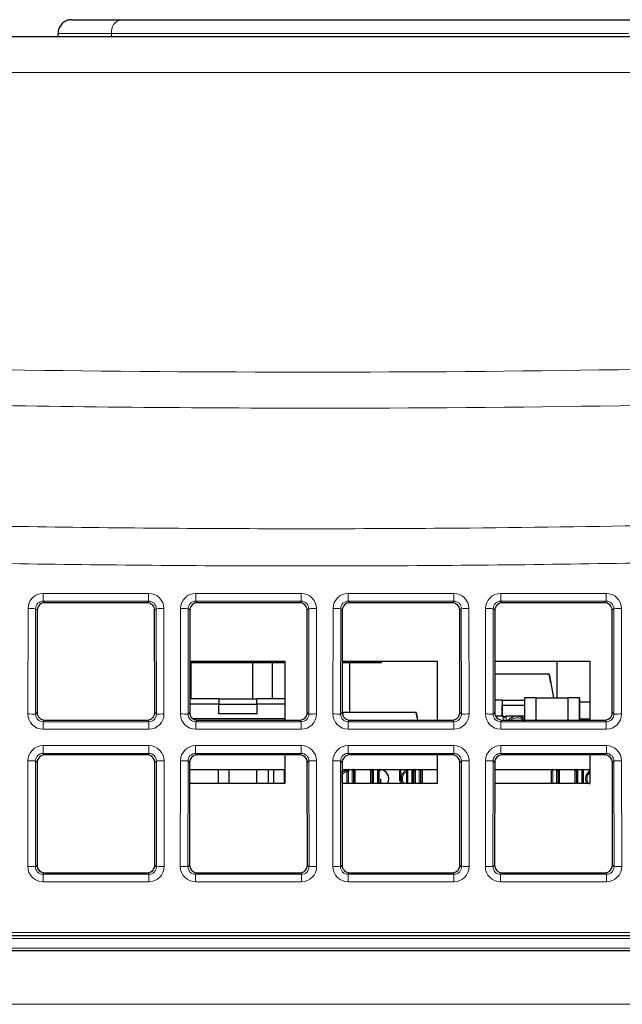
# Paper-space layout 'Blatt5' of a CAD drawing. Header units: millimetres. Extents: x 5 to 418, y 2 to 292.
# Tile 6 of 22: x 172 to 191, y 232 to 264. Entities that reach past the tile are written whole.
import ezdxf

# ---------------------------------------------------------------- set-up
doc = ezdxf.new("R2010")
doc.units = ezdxf.units.MM

psp = doc.layouts.new('Blatt5')

# ---------------------------------------------------------------- linework, layer by layer
at = {"color": 7, "linetype": 'Continuous', "lineweight": 25}
for p, q in [((173.273, 263.8423), (174.8916, 263.8423)), ((174.8916, 263.8423), (191.8475, 263.8423)), ((140.0745, 263.2923), (219.5576, 263.2923)), ((172.8225, 263.2923), (172.8225, 263.3923)), ((175.7404, 244.7163), (172.3917, 244.7163)), ((180.7404, 244.7163), (177.3917, 244.7163)), ((185.7404, 244.7163), (182.3917, 244.7163)), ((190.7404, 244.7163), (187.3917, 244.7163)), ((172.1418, 244.4669), (172.1387, 241.1146)), ((175.9934, 241.1146), (175.9903, 244.4669)), ((177.1418, 244.4669), (177.1387, 241.1146)), ((180.9934, 241.1146), (180.9903, 244.4669)), ((182.1418, 244.4669), (182.1387, 241.1146)), ((185.9934, 241.1146), (185.9903, 244.4669)), ((187.1418, 244.4669), (187.1387, 241.1146)), ((190.9934, 241.1146), (190.9903, 244.4669)), ((178.2199, 242.7423), (177.1402, 242.7423)), ((180.2661, 242.7923), (177.1403, 242.7923)), ((177.1899, 241.5673), (177.1899, 242.7423)), ((178.1699, 242.7423), (178.1699, 242.7923)), ((180.2661, 242.7423), (178.1699, 242.7423)), ((178.2199, 242.7923), (178.2199, 242.7423)), ((179.1999, 242.7423), (179.1999, 241.5673)), ((179.8499, 241.5673), (179.8499, 242.7423)), ((180.2661, 240.8647), (180.2661, 242.7923)), ((183.4199, 242.7423), (182.1402, 242.7423)), ((185.2661, 242.7923), (182.1403, 242.7923)), ((182.3899, 241.1173), (182.3899, 242.7423)), ((183.4199, 242.7923), (183.4199, 242.7423)), ((183.4199, 242.7923), (183.4199, 242.7423)), ((183.4199, 242.7423), (183.4199, 242.7423)), ((185.2661, 240.8647), (185.2661, 242.7923)), ((190.2661, 242.7923), (187.1403, 242.7923)), ((189.1911, 241.5923), (189.1911, 242.7923)), ((190.2661, 240.8647), (190.2661, 242.7923)), ((188.9291, 242.3673), (187.1399, 242.3673)), ((188.9291, 242.3673), (189.0658, 241.5923)), ((188.9291, 242.3673), (189.0658, 241.5923)), ((188.9291, 242.3673), (188.9291, 242.3673)), ((188.9782, 242.0889), (188.9291, 242.3673)), ((188.9291, 242.3673), (188.9782, 242.0889)), ((188.9782, 242.0889), (188.9782, 242.0889)), ((178.0808, 241.3923), (177.139, 241.3923)), ((178.0891, 241.5673), (177.1391, 241.5673)), ((178.0808, 241.3923), (179.3513, 241.3923)), ((178.0891, 241.5673), (179.3431, 241.5673)), ((180.2661, 241.5673), (179.3431, 241.5673)), ((180.2661, 241.3923), (179.3513, 241.3923)), ((187.3811, 241.5198), (187.1391, 241.5198)), ((187.3811, 241.5198), (188.1161, 241.5198)), ((187.3811, 241.5198), (187.3811, 240.9923)), ((187.3811, 241.5198), (187.3811, 241.5198)), ((188.1161, 241.3398), (187.3811, 241.3398)), ((187.3811, 240.9923), (187.3811, 241.3398)), ((187.3811, 241.3398), (187.3811, 241.3398)), ((188.1161, 241.5923), (188.1161, 240.8647)), ((188.4911, 241.5923), (188.1161, 241.5923)), ((188.4911, 241.5923), (188.4911, 240.8647)), ((188.4911, 241.5923), (189.5411, 241.5923)), ((189.5411, 240.8647), (189.5411, 241.5923)), ((189.9161, 241.5923), (189.5411, 241.5923)), ((189.9161, 240.8647), (189.9161, 241.5923)), ((189.9161, 241.5923), (189.9161, 240.8647)), ((189.9161, 241.5923), (189.9161, 241.5923)), ((189.9161, 241.4623), (190.2661, 241.4623)), ((179.3488, 241.0747), (178.0833, 241.0747)), ((182.169, 241.1173), (182.1535, 241.0296)), ((184.5632, 241.1173), (182.169, 241.1173)), ((184.5632, 241.1173), (184.6077, 240.8647)), ((184.5632, 241.1173), (184.6077, 240.8647)), ((184.5632, 241.1173), (184.5632, 241.1173)), ((184.5923, 240.9523), (184.5632, 241.1173)), ((184.5632, 241.1173), (184.5923, 240.9523)), ((187.4161, 240.9923), (187.1705, 240.9923)), ((188.1161, 240.9923), (187.5161, 240.9923)), ((187.8661, 240.9923), (187.8661, 240.9923)), ((172.3882, 240.8647), (175.744, 240.8647)), ((177.2349, 240.9173), (180.2661, 240.9173)), ((177.3882, 240.8647), (180.744, 240.8647)), ((182.3882, 240.8647), (185.744, 240.8647)), ((184.5923, 240.9523), (184.5923, 240.9523)), ((187.3882, 240.8647), (190.744, 240.8647)), ((189.9161, 240.9023), (190.2661, 240.9023)), ((175.745, 239.7209), (172.3871, 239.7209)), ((180.745, 239.7209), (177.3871, 239.7209)), ((180.2661, 238.7923), (180.2661, 239.7209)), ((185.745, 239.7209), (182.3871, 239.7209)), ((185.2661, 238.7923), (185.2661, 239.7209)), ((190.745, 239.7209), (187.3871, 239.7209)), ((190.2661, 238.7923), (190.2661, 239.7209)), ((172.1372, 239.4715), (172.1341, 236.1101)), ((175.998, 236.1101), (175.9949, 239.4715)), ((177.1372, 239.4715), (177.1341, 236.1101)), ((180.998, 236.1101), (180.9949, 239.4715)), ((182.1372, 239.4715), (182.1341, 236.1101)), ((185.998, 236.1101), (185.9949, 239.4715)), ((187.1372, 239.4715), (187.1341, 236.1101)), ((190.998, 236.1101), (190.9949, 239.4715)), ((177.137, 239.2423), (180.2661, 239.2423)), ((178.0848, 238.7923), (178.0848, 239.2423)), ((178.4383, 238.7923), (178.4383, 239.2423)), ((179.3249, 239.2423), (179.3249, 238.7923)), ((179.7249, 238.7923), (179.7249, 239.2423)), ((179.8879, 239.2423), (179.8879, 238.7923)), ((180.2414, 239.2423), (180.2414, 238.7923)), ((182.137, 239.2423), (185.2661, 239.2423)), ((182.2649, 239.2247), (182.2649, 239.2423)), ((184.4755, 239.2216), (184.4478, 239.231)), ((184.4755, 239.2216), (184.4478, 239.231)), ((184.4661, 239.2423), (184.5017, 239.2402)), ((187.137, 239.2423), (190.2661, 239.2423)), ((177.1366, 238.7923), (180.2661, 238.7923)), ((182.1366, 238.7923), (185.2661, 238.7923)), ((187.1366, 238.7923), (190.2661, 238.7923)), ((172.3836, 235.8602), (175.7485, 235.8602)), ((177.3836, 235.8602), (180.7485, 235.8602)), ((182.3836, 235.8602), (185.7485, 235.8602)), ((187.3836, 235.8602), (190.7485, 235.8602)), ((217.5703, 233.7923), (138.5982, 233.7923)), ((299.3161, 233.2923), (137.8161, 233.2923))]:
    psp.add_line(p, q, dxfattribs=at)
at = {"color": 7, "linetype": 'Continuous', "lineweight": 18}
for p, q in [((174.5734, 263.3923), (172.8225, 263.3923)), ((174.5734, 263.2923), (174.5734, 263.3923)), ((191.5293, 263.3923), (174.5734, 263.3923)), ((219.5576, 262.1077), (140.0745, 262.1077)), ((172.3389, 245.0232), (175.7933, 245.0232)), ((172.3389, 244.7692), (172.3389, 245.0232)), ((175.7933, 244.7692), (175.7933, 245.0232)), ((177.3389, 245.0232), (180.7933, 245.0232)), ((177.3389, 244.7692), (177.3389, 245.0232)), ((180.7933, 244.7692), (180.7933, 245.0232)), ((182.3389, 245.0232), (185.7933, 245.0232)), ((182.3389, 244.7692), (182.3389, 245.0232)), ((185.7933, 244.7692), (185.7933, 245.0232)), ((187.3389, 245.0232), (190.7933, 245.0232)), ((187.3389, 244.7692), (187.3389, 245.0232)), ((190.7933, 244.7692), (190.7933, 245.0232)), ((171.8359, 241.0659), (171.8391, 244.5243)), ((172.0887, 244.52), (172.0856, 241.0615)), ((172.1418, 244.4669), (172.0887, 244.52)), ((175.7933, 244.7692), (172.3389, 244.7692)), ((172.3389, 244.7692), (172.3917, 244.7163)), ((175.7404, 244.7163), (175.7933, 244.7692)), ((176.0434, 244.52), (175.9903, 244.4669)), ((176.0465, 241.0615), (176.0434, 244.52)), ((176.293, 244.5243), (176.2962, 241.0659)), ((176.8359, 241.0659), (176.8391, 244.5243)), ((177.0887, 244.52), (177.0856, 241.0615)), ((177.1418, 244.4669), (177.0887, 244.52)), ((180.7933, 244.7692), (177.3389, 244.7692)), ((177.3389, 244.7692), (177.3917, 244.7163)), ((180.7404, 244.7163), (180.7933, 244.7692)), ((181.0434, 244.52), (180.9903, 244.4669)), ((181.0465, 241.0615), (181.0434, 244.52)), ((181.293, 244.5243), (181.2962, 241.0659)), ((181.8359, 241.0659), (181.8391, 244.5243)), ((182.0887, 244.52), (182.0856, 241.0615)), ((182.1418, 244.4669), (182.0887, 244.52)), ((185.7933, 244.7692), (182.3389, 244.7692)), ((182.3389, 244.7692), (182.3917, 244.7163)), ((185.7404, 244.7163), (185.7933, 244.7692)), ((186.0434, 244.52), (185.9903, 244.4669)), ((186.0465, 241.0615), (186.0434, 244.52)), ((186.293, 244.5243), (186.2962, 241.0659)), ((186.8359, 241.0659), (186.8391, 244.5243)), ((187.0887, 244.52), (187.0856, 241.0615)), ((187.1418, 244.4669), (187.0887, 244.52)), ((190.7933, 244.7692), (187.3389, 244.7692)), ((187.3389, 244.7692), (187.3917, 244.7163)), ((190.7404, 244.7163), (190.7933, 244.7692)), ((191.0434, 244.52), (190.9903, 244.4669)), ((191.0465, 241.0615), (191.0434, 244.52)), ((191.293, 244.5243), (191.2962, 241.0659)), ((172.0856, 241.0615), (172.1387, 241.1146)), ((175.9934, 241.1146), (176.0465, 241.0615)), ((177.0856, 241.0615), (177.1387, 241.1146)), ((180.9934, 241.1146), (181.0465, 241.0615)), ((182.0856, 241.0615), (182.1387, 241.1146)), ((185.9934, 241.1146), (186.0465, 241.0615)), ((187.0856, 241.0615), (187.1387, 241.1146)), ((187.4161, 240.8647), (187.4161, 240.9923)), ((187.5161, 240.9923), (187.5161, 240.8647)), ((190.9934, 241.1146), (191.0465, 241.0615)), ((172.3882, 240.8647), (172.3348, 240.8114)), ((172.3348, 240.5661), (172.3348, 240.8114)), ((172.3348, 240.8114), (175.7973, 240.8114)), ((175.7973, 240.8114), (175.744, 240.8647)), ((175.7973, 240.5661), (175.7973, 240.8114)), ((177.3882, 240.8647), (177.3348, 240.8114)), ((177.3348, 240.5661), (177.3348, 240.8114)), ((177.3348, 240.8114), (180.7973, 240.8114)), ((180.7973, 240.8114), (180.744, 240.8647)), ((180.7973, 240.5661), (180.7973, 240.8114)), ((182.3882, 240.8647), (182.3348, 240.8114)), ((182.3348, 240.5661), (182.3348, 240.8114)), ((182.3348, 240.8114), (185.7973, 240.8114)), ((185.7973, 240.8114), (185.744, 240.8647)), ((185.7973, 240.5661), (185.7973, 240.8114)), ((187.3882, 240.8647), (187.3348, 240.8114)), ((187.3348, 240.5661), (187.3348, 240.8114)), ((187.3348, 240.8114), (190.7973, 240.8114)), ((190.7973, 240.8114), (190.744, 240.8647)), ((190.7973, 240.5661), (190.7973, 240.8114)), ((175.7973, 240.5661), (172.3348, 240.5661)), ((180.7973, 240.5661), (177.3348, 240.5661)), ((185.7973, 240.5661), (182.3348, 240.5661)), ((190.7973, 240.5661), (187.3348, 240.5661)), ((172.3343, 240.0278), (175.7978, 240.0278)), ((172.3343, 239.7737), (172.3343, 240.0278)), ((175.7978, 239.7737), (175.7978, 240.0278)), ((177.3343, 240.0278), (180.7978, 240.0278)), ((177.3343, 239.7737), (177.3343, 240.0278)), ((180.7978, 239.7737), (180.7978, 240.0278)), ((182.3343, 240.0278), (185.7978, 240.0278)), ((182.3343, 239.7737), (182.3343, 240.0278)), ((185.7978, 239.7737), (185.7978, 240.0278)), ((187.3343, 240.0278), (190.7978, 240.0278)), ((187.3343, 239.7737), (187.3343, 240.0278)), ((190.7978, 239.7737), (190.7978, 240.0278)), ((175.7978, 239.7737), (172.3343, 239.7737)), ((172.3343, 239.7737), (172.3871, 239.7209)), ((175.745, 239.7209), (175.7978, 239.7737)), ((180.7978, 239.7737), (177.3343, 239.7737)), ((177.3343, 239.7737), (177.3871, 239.7209)), ((180.745, 239.7209), (180.7978, 239.7737)), ((185.7978, 239.7737), (182.3343, 239.7737)), ((182.3343, 239.7737), (182.3871, 239.7209)), ((185.745, 239.7209), (185.7978, 239.7737)), ((190.7978, 239.7737), (187.3343, 239.7737)), ((187.3343, 239.7737), (187.3871, 239.7209)), ((190.745, 239.7209), (190.7978, 239.7737)), ((171.8313, 236.0613), (171.8345, 239.5289)), ((172.0842, 239.5245), (172.081, 236.0569)), ((172.1372, 239.4715), (172.0842, 239.5245)), ((176.0479, 239.5245), (175.9949, 239.4715)), ((176.0511, 236.0569), (176.0479, 239.5245)), ((176.2976, 239.5289), (176.3008, 236.0613)), ((176.8313, 236.0613), (176.8345, 239.5289)), ((177.0842, 239.5245), (177.081, 236.0569)), ((177.1372, 239.4715), (177.0842, 239.5245)), ((181.0479, 239.5245), (180.9949, 239.4715)), ((181.0511, 236.0569), (181.0479, 239.5245)), ((181.2976, 239.5289), (181.3008, 236.0613)), ((181.8313, 236.0613), (181.8345, 239.5289)), ((182.0842, 239.5245), (182.081, 236.0569)), ((182.1372, 239.4715), (182.0842, 239.5245)), ((186.0479, 239.5245), (185.9949, 239.4715)), ((186.0511, 236.0569), (186.0479, 239.5245)), ((186.2976, 239.5289), (186.3008, 236.0613)), ((186.8313, 236.0613), (186.8345, 239.5289)), ((187.0842, 239.5245), (187.081, 236.0569)), ((187.1372, 239.4715), (187.0842, 239.5245)), ((191.0479, 239.5245), (190.9949, 239.4715)), ((191.0511, 236.0569), (191.0479, 239.5245)), ((191.2976, 239.5289), (191.3008, 236.0613)), ((182.3411, 238.7923), (182.3411, 239.2423)), ((182.4661, 238.7923), (182.4661, 239.2423)), ((182.5161, 239.2423), (182.5161, 238.7923)), ((182.5661, 239.2423), (182.5661, 238.7923)), ((183.0661, 238.7923), (183.0661, 239.2423)), ((183.1161, 238.7923), (183.1161, 239.2423)), ((183.1661, 238.7923), (183.1661, 239.2423)), ((183.2911, 238.7923), (183.2911, 239.2423)), ((183.3411, 239.2423), (183.3411, 238.7923)), ((184.0661, 239.2423), (184.0661, 238.7923)), ((184.2911, 239.2423), (184.2911, 238.7923)), ((184.4161, 239.2423), (184.4161, 238.7923)), ((184.5411, 238.7923), (184.5411, 239.2423)), ((184.6661, 238.7923), (184.6661, 239.2423)), ((184.7661, 239.2423), (184.7661, 238.7923)), ((189.0411, 239.2423), (189.0411, 238.7923)), ((189.1661, 239.2423), (189.1661, 238.7923)), ((189.2661, 239.2423), (189.2661, 238.7923)), ((189.7661, 238.7923), (189.7661, 239.2423)), ((189.8661, 239.2423), (189.8661, 238.7923)), ((189.9911, 239.2423), (189.9911, 238.7923)), ((172.081, 236.0569), (172.1341, 236.1101)), ((172.3836, 235.8602), (172.3302, 235.8068)), ((172.3302, 235.5615), (172.3302, 235.8068)), ((172.3302, 235.8068), (175.8019, 235.8068)), ((175.8019, 235.8068), (175.7485, 235.8602)), ((175.8019, 235.5615), (175.8019, 235.8068)), ((175.998, 236.1101), (176.0511, 236.0569)), ((177.081, 236.0569), (177.1341, 236.1101)), ((177.3836, 235.8602), (177.3302, 235.8068)), ((177.3302, 235.5615), (177.3302, 235.8068)), ((177.3302, 235.8068), (180.8019, 235.8068)), ((180.8019, 235.8068), (180.7485, 235.8602)), ((180.8019, 235.5615), (180.8019, 235.8068)), ((180.998, 236.1101), (181.0511, 236.0569)), ((182.081, 236.0569), (182.1341, 236.1101)), ((182.3836, 235.8602), (182.3302, 235.8068)), ((182.3302, 235.5615), (182.3302, 235.8068)), ((182.3302, 235.8068), (185.8019, 235.8068)), ((185.8019, 235.8068), (185.7485, 235.8602)), ((185.8019, 235.5615), (185.8019, 235.8068)), ((185.998, 236.1101), (186.0511, 236.0569)), ((187.081, 236.0569), (187.1341, 236.1101)), ((187.3836, 235.8602), (187.3302, 235.8068)), ((187.3302, 235.5615), (187.3302, 235.8068)), ((187.3302, 235.8068), (190.8019, 235.8068)), ((190.8019, 235.8068), (190.7485, 235.8602)), ((190.8019, 235.5615), (190.8019, 235.8068)), ((190.998, 236.1101), (191.0511, 236.0569)), ((175.8019, 235.5615), (172.3302, 235.5615)), ((180.8019, 235.5615), (177.3302, 235.5615)), ((185.8019, 235.5615), (182.3302, 235.5615)), ((190.8019, 235.5615), (187.3302, 235.5615)), ((138.5982, 233.8941), (217.5703, 233.8941)), ((217.5369, 233.6975), (139.0431, 233.6975)), ((139.0594, 233.3871), (217.4821, 233.3871)), ((137.8161, 231.5423), (299.3161, 231.5423))]:
    psp.add_line(p, q, dxfattribs=at)
at = {"color": 7, "linetype": 'Continuous', "lineweight": 25, "flags": 128}
for points in [[(188.1161, 240.8968), (188.0096, 240.9638), (187.8661, 240.9923)], [(180.2414, 239.2207), (180.2596, 239.2138), (180.2661, 239.211)], [(180.2661, 239.211), (180.2596, 239.2138), (180.2414, 239.2207)], [(184.4305, 239.2402), (184.4661, 239.2423), (184.5017, 239.2402)]]:
    psp.add_lwpolyline(points, dxfattribs=at)
at = {"color": 7, "linetype": 'Continuous', "lineweight": 18}
for centre, radius, start, end in [((174.9712, 263.4486), 0.4017, 101.42175, 188.04947), ((171.8935, 240.4934), 4.0313, 87.22407, 90.77349), ((176.2386, 240.4934), 4.0313, 89.22651, 92.77593), ((176.8935, 240.4934), 4.0313, 87.22407, 90.77349), ((181.2386, 240.4934), 4.0313, 89.22651, 92.77593), ((181.8935, 240.4934), 4.0313, 87.22407, 90.77349), ((186.2386, 240.4934), 4.0313, 89.22651, 92.77593), ((186.8935, 240.4934), 4.0313, 87.22407, 90.77349), ((191.2386, 240.4934), 4.0313, 89.22651, 92.77593), ((171.8903, 237.0349), 4.0313, 87.22407, 90.77349), ((176.2418, 237.0349), 4.0313, 89.22651, 92.77593), ((176.8903, 237.0349), 4.0313, 87.22407, 90.77349), ((181.2418, 237.0349), 4.0313, 89.22651, 92.77593), ((181.8903, 237.0349), 4.0313, 87.22407, 90.77349), ((186.2418, 237.0349), 4.0313, 89.22651, 92.77593), ((186.8903, 237.0349), 4.0313, 87.22407, 90.77349), ((191.2418, 237.0349), 4.0313, 89.22651, 92.77593), ((171.8889, 235.498), 4.0313, 87.22407, 90.77349), ((176.2432, 235.498), 4.0313, 89.22651, 92.77593), ((176.8889, 235.498), 4.0313, 87.22407, 90.77349), ((181.2432, 235.498), 4.0313, 89.22651, 92.77593), ((181.8889, 235.498), 4.0313, 87.22407, 90.77349), ((186.2432, 235.498), 4.0313, 89.22651, 92.77593), ((186.8889, 235.498), 4.0313, 87.22407, 90.77349), ((191.2432, 235.498), 4.0313, 89.22651, 92.77593), ((171.8858, 232.0303), 4.0313, 87.22407, 90.77349), ((176.2463, 232.0303), 4.0313, 89.22651, 92.77593), ((176.8858, 232.0303), 4.0313, 87.22407, 90.77349), ((181.2463, 232.0303), 4.0313, 89.22651, 92.77593), ((181.8858, 232.0303), 4.0313, 87.22407, 90.77349), ((186.2463, 232.0303), 4.0313, 89.22651, 92.77593), ((186.8858, 232.0303), 4.0313, 87.22407, 90.77349), ((191.2463, 232.0303), 4.0313, 89.22651, 92.77593)]:
    psp.add_arc(centre, radius, start, end, dxfattribs=at)
at = {"color": 7, "linetype": 'Continuous', "lineweight": 25}
for centre, radius, start, end in [((187.4161, 240.9423), 0.05, 0, 90), ((187.5161, 240.9423), 0.05, 90, 180), ((187.8661, 240.6173), 0.375, 48.18939, 138.71297), ((182.0911, 239.1923), 0.05, 0, 23.29177), ((182.3661, 238.9423), 0.3, 98.02657, 139.30765), ((182.3411, 239.1923), 0.05, 90, 180), ((182.4661, 239.1923), 0.05, 0, 90), ((182.5661, 239.1923), 0.05, 90, 180), ((182.5161, 239.1923), 0.05, 59.99952, 90), ((183.0661, 239.1923), 0.05, 0, 90), ((183.1661, 239.1923), 0.05, 90, 180), ((183.1161, 239.1923), 0.05, 59.99952, 90), ((183.2911, 239.1923), 0.05, 0, 90), ((183.3411, 239.1923), 0.05, 0, 90), ((183.3661, 238.9423), 0.3, 330, 93.3947), ((183.3661, 238.9423), 0.3, 330, 90), ((184.0661, 239.1923), 0.05, 90, 180), ((184.3661, 238.9423), 0.3, 113.11071, 210), ((184.2911, 239.1923), 0.05, 90, 180), ((184.4161, 239.1923), 0.05, 0, 90), ((184.5161, 239.1923), 0.05, 90, 180), ((184.5411, 239.1923), 0.05, 90, 180), ((184.6661, 239.1923), 0.05, 0, 90), ((184.7661, 239.1923), 0.05, 90, 180), ((189.0411, 239.1923), 0.05, 90, 180), ((189.1661, 239.1923), 0.05, 0, 90), ((189.2661, 239.1923), 0.05, 90, 180), ((189.7661, 239.1923), 0.05, 0, 90), ((189.8661, 239.1923), 0.05, 90, 180), ((189.9911, 239.1923), 0.05, 0, 90), ((190.4161, 238.9423), 0.3, 120.00042, 210)]:
    psp.add_arc(centre, radius, start, end, dxfattribs=at)
at = {"color": 7, "linetype": 'Continuous', "lineweight": 18}
for centre, major_axis, ratio, start_param, end_param in [((172.3398, 244.523), (0.4261, -0.2634), 0.9979617, 2.1253446, 3.6934019), ((175.7923, 244.523), (0.4261, 0.2634), 0.9979617, 5.7313761, 7.2994334), ((177.3398, 244.523), (0.4261, -0.2634), 0.9979617, 2.1253446, 3.6934019), ((180.7923, 244.523), (0.4261, 0.2634), 0.9979617, 5.7313761, 7.2994334), ((182.3398, 244.523), (0.4261, -0.2634), 0.9979617, 2.1253446, 3.6934019), ((185.7923, 244.523), (0.4261, 0.2634), 0.9979617, 5.7313761, 7.2994334), ((187.3398, 244.523), (0.4261, -0.2634), 0.9979617, 2.1253446, 3.6934019), ((190.7923, 244.523), (0.4261, 0.2634), 0.9979617, 5.7313761, 7.2994334), ((172.3398, 244.5186), (0.2008, -0.1516), 0.9933986, 2.2177606, 3.7858179), ((175.7923, 244.5186), (0.2008, 0.1516), 0.9933986, 5.6389601, 7.2070174), ((177.3398, 244.5186), (0.2008, -0.1516), 0.9933986, 2.2177606, 3.7858179), ((180.7923, 244.5186), (0.2008, 0.1516), 0.9933986, 5.6389601, 7.2070174), ((182.3398, 244.5186), (0.2008, -0.1516), 0.9933986, 2.2177606, 3.7858179), ((185.7923, 244.5186), (0.2008, 0.1516), 0.9933986, 5.6389601, 7.2070174), ((187.3398, 244.5186), (0.2008, -0.1516), 0.9933986, 2.2177606, 3.7858179), ((190.7923, 244.5186), (0.2008, 0.1516), 0.9933986, 5.6389601, 7.2070174), ((172.3366, 241.0672), (0.3089, 0.3955), 0.9962403, 2.234797, 3.8028543), ((172.3366, 241.0629), (0.1619, 0.1938), 0.9898801, 2.2670539, 3.8351112), ((175.7955, 241.0672), (-0.3089, 0.3955), 0.9962403, 2.480331, 4.0483883), ((175.7955, 241.0629), (-0.1619, 0.1938), 0.9898801, 2.4480741, 4.0161314), ((177.3366, 241.0672), (0.3089, 0.3955), 0.9962403, 2.234797, 3.8028543), ((177.3366, 241.0629), (0.1619, 0.1938), 0.9898801, 2.2670539, 3.8351112), ((180.7955, 241.0672), (-0.3089, 0.3955), 0.9962403, 2.480331, 4.0483883), ((180.7955, 241.0629), (-0.1619, 0.1938), 0.9898801, 2.4480741, 4.0161314), ((182.3366, 241.0672), (0.3089, 0.3955), 0.9962403, 2.234797, 3.8028543), ((182.3366, 241.0629), (0.1619, 0.1938), 0.9898801, 2.2670539, 3.8351112), ((185.7955, 241.0672), (-0.3089, 0.3955), 0.9962403, 2.480331, 4.0483883), ((185.7955, 241.0629), (-0.1619, 0.1938), 0.9898801, 2.4480741, 4.0161314), ((187.3366, 241.0672), (0.3089, 0.3955), 0.9962403, 2.234797, 3.8028543), ((187.3366, 241.0629), (0.1619, 0.1938), 0.9898801, 2.2670539, 3.8351112), ((190.7955, 241.0672), (-0.3089, 0.3955), 0.9962403, 2.480331, 4.0483883), ((190.7955, 241.0629), (-0.1619, 0.1938), 0.9898801, 2.4480741, 4.0161314), ((172.3352, 239.5275), (0.4261, -0.2634), 0.9979617, 2.1253446, 3.6934019), ((175.7969, 239.5275), (0.4261, 0.2634), 0.9979617, 5.7313761, 7.2994334), ((177.3352, 239.5275), (0.4261, -0.2634), 0.9979617, 2.1253446, 3.6934019), ((180.7969, 239.5275), (0.4261, 0.2634), 0.9979617, 5.7313761, 7.2994334), ((182.3352, 239.5275), (0.4261, -0.2634), 0.9979617, 2.1253446, 3.6934019), ((185.7969, 239.5275), (0.4261, 0.2634), 0.9979617, 5.7313761, 7.2994334), ((187.3352, 239.5275), (0.4261, -0.2634), 0.9979617, 2.1253446, 3.6934019), ((190.7969, 239.5275), (0.4261, 0.2634), 0.9979617, 5.7313761, 7.2994334), ((172.3352, 239.5232), (0.2008, -0.1516), 0.9933986, 2.2177606, 3.7858179), ((175.7969, 239.5232), (0.2008, 0.1516), 0.9933986, 5.6389601, 7.2070174), ((177.3352, 239.5232), (0.2008, -0.1516), 0.9933986, 2.2177606, 3.7858179), ((180.7969, 239.5232), (0.2008, 0.1516), 0.9933986, 5.6389601, 7.2070174), ((182.3352, 239.5232), (0.2008, -0.1516), 0.9933986, 2.2177606, 3.7858179), ((185.7969, 239.5232), (0.2008, 0.1516), 0.9933986, 5.6389601, 7.2070174), ((187.3352, 239.5232), (0.2008, -0.1516), 0.9933986, 2.2177606, 3.7858179), ((190.7969, 239.5232), (0.2008, 0.1516), 0.9933986, 5.6389601, 7.2070174), ((172.332, 236.0626), (0.3089, 0.3955), 0.9962403, 2.234797, 3.8028543), ((172.332, 236.0583), (0.1619, 0.1938), 0.9898801, 2.2670539, 3.8351112), ((175.8001, 236.0626), (-0.3089, 0.3955), 0.9962403, 2.480331, 4.0483883), ((175.8001, 236.0583), (-0.1619, 0.1938), 0.9898801, 2.4480741, 4.0161314), ((177.332, 236.0626), (0.3089, 0.3955), 0.9962403, 2.234797, 3.8028543), ((177.332, 236.0583), (0.1619, 0.1938), 0.9898801, 2.2670539, 3.8351112), ((180.8001, 236.0626), (-0.3089, 0.3955), 0.9962403, 2.480331, 4.0483883), ((180.8001, 236.0583), (-0.1619, 0.1938), 0.9898801, 2.4480741, 4.0161314), ((182.332, 236.0626), (0.3089, 0.3955), 0.9962403, 2.234797, 3.8028543), ((182.332, 236.0583), (0.1619, 0.1938), 0.9898801, 2.2670539, 3.8351112), ((185.8001, 236.0626), (-0.3089, 0.3955), 0.9962403, 2.480331, 4.0483883), ((185.8001, 236.0583), (-0.1619, 0.1938), 0.9898801, 2.4480741, 4.0161314), ((187.332, 236.0626), (0.3089, 0.3955), 0.9962403, 2.234797, 3.8028543), ((187.332, 236.0583), (0.1619, 0.1938), 0.9898801, 2.2670539, 3.8351112), ((190.8001, 236.0626), (-0.3089, 0.3955), 0.9962403, 2.480331, 4.0483883), ((190.8001, 236.0583), (-0.1619, 0.1938), 0.9898801, 2.4480741, 4.0161314)]:
    psp.add_ellipse(centre, major_axis=major_axis, ratio=ratio, start_param=start_param, end_param=end_param, dxfattribs=at)
at = {"color": 7, "linetype": 'Continuous', "lineweight": 25}
for centre, major_axis, ratio, start_param, end_param in [((172.3921, 244.4662), (0.2131, -0.1317), 0.9979617, 2.1253446, 3.6934019), ((175.74, 244.4662), (0.2131, 0.1317), 0.9979617, 5.7313761, 7.2994334), ((177.3921, 244.4662), (0.2131, -0.1317), 0.9979617, 2.1253446, 3.6934019), ((180.74, 244.4662), (0.2131, 0.1317), 0.9979617, 5.7313761, 7.2994334), ((182.3921, 244.4662), (0.2131, -0.1317), 0.9979617, 2.1253446, 3.6934019), ((185.74, 244.4662), (0.2131, 0.1317), 0.9979617, 5.7313761, 7.2994334), ((187.3921, 244.4662), (0.2131, -0.1317), 0.9979617, 2.1253446, 3.6934019), ((190.74, 244.4662), (0.2131, 0.1317), 0.9979617, 5.7313761, 7.2994334), ((178.7161, 241.3923), (0, 3.6027), 0.176327, 1.5707963, 1.6590744), ((178.7161, 241.5673), (0, 3.5559), 0.176327, 1.5707963, 1.6200303), ((178.7161, 241.5673), (0, 3.5559), 0.176327, 4.663155, 4.712389), ((178.7161, 241.3923), (0, 3.6027), 0.176327, 4.6241109, 4.712389), ((172.3891, 241.1153), (0.1545, 0.1978), 0.9962403, 2.234797, 3.8028543), ((175.743, 241.1153), (-0.1545, 0.1978), 0.9962403, 2.480331, 4.0483883), ((177.3891, 241.1153), (0.1545, 0.1978), 0.9962403, 2.234797, 3.8028543), ((180.743, 241.1153), (-0.1545, 0.1978), 0.9962403, 2.480331, 4.0483883), ((182.3891, 241.1153), (0.1545, 0.1978), 0.9962403, 2.234797, 3.8028543), ((185.743, 241.1153), (-0.1545, 0.1978), 0.9962403, 2.480331, 4.0483883), ((187.3891, 241.1153), (0.1545, 0.1978), 0.9962403, 2.234797, 3.8028543), ((190.743, 241.1153), (-0.1545, 0.1978), 0.9962403, 2.480331, 4.0483883), ((172.3876, 239.4708), (0.2131, -0.1317), 0.9979617, 2.1253446, 3.6934019), ((175.7446, 239.4708), (0.2131, 0.1317), 0.9979617, 5.7313761, 7.2994334), ((177.3876, 239.4708), (0.2131, -0.1317), 0.9979617, 2.1253446, 3.6934019), ((180.7446, 239.4708), (0.2131, 0.1317), 0.9979617, 5.7313761, 7.2994334), ((182.3876, 239.4708), (0.2131, -0.1317), 0.9979617, 2.1253446, 3.6934019), ((185.7446, 239.4708), (0.2131, 0.1317), 0.9979617, 5.7313761, 7.2994334), ((187.3876, 239.4708), (0.2131, -0.1317), 0.9979617, 2.1253446, 3.6934019), ((190.7446, 239.4708), (0.2131, 0.1317), 0.9979617, 5.7313761, 7.2994334), ((172.3845, 236.1107), (0.1545, 0.1978), 0.9962403, 2.234797, 3.8028543), ((175.7476, 236.1107), (-0.1545, 0.1978), 0.9962403, 2.480331, 4.0483883), ((177.3845, 236.1107), (0.1545, 0.1978), 0.9962403, 2.234797, 3.8028543), ((180.7476, 236.1107), (-0.1545, 0.1978), 0.9962403, 2.480331, 4.0483883), ((182.3845, 236.1107), (0.1545, 0.1978), 0.9962403, 2.234797, 3.8028543), ((185.7476, 236.1107), (-0.1545, 0.1978), 0.9962403, 2.480331, 4.0483883), ((187.3845, 236.1107), (0.1545, 0.1978), 0.9962403, 2.234797, 3.8028543), ((190.7476, 236.1107), (-0.1545, 0.1978), 0.9962403, 2.480331, 4.0483883)]:
    psp.add_ellipse(centre, major_axis=major_axis, ratio=ratio, start_param=start_param, end_param=end_param, dxfattribs=at)
for points, knots in [([(173.273, 263.8423), (173.2699, 263.8423), (173.2517, 263.8422), (173.2183, 263.8397), (173.1639, 263.8303), (173.1008, 263.8105), (173.0333, 263.7759), (172.972, 263.73), (172.9198, 263.6751), (172.8771, 263.6116), (172.8462, 263.5425), (172.8263, 263.4685), (172.8238, 263.418), (172.8225, 263.3923)], [0, 0, 0, 0, 0.0134205, 0.077283, 0.1417958, 0.2476476, 0.3565616, 0.4623038, 0.5711052, 0.676797, 0.7855504, 0.8912423, 1, 1, 1, 1]), ([(182.1411, 239.1923), (182.1411, 239.1889), (182.1411, 239.1838), (182.1411, 239.1527), (182.1411, 239.1204), (182.1411, 239.0806), (182.1411, 239.0223), (182.1411, 238.9737), (182.1411, 238.9423)], [0, 0, 0, 0, 0.239443, 0.369379, 0.4999997, 0.629936, 0.760557, 1, 1, 1, 1]), ([(182.1411, 238.7923), (182.1411, 238.7964), (182.1411, 238.8136), (182.1411, 238.8628), (182.1411, 238.9421), (182.1411, 239.0223), (182.1411, 239.0805), (182.1411, 239.1203), (182.1411, 239.1526), (182.1411, 239.1838), (182.1411, 239.1889), (182.1411, 239.1923)], [0, 0, 0, 0, 0.0294606, 0.1219912, 0.2916102, 0.4612291, 0.5532745, 0.6458049, 0.7378505, 0.830381, 1, 1, 1, 1]), ([(182.2911, 239.1923), (182.2911, 239.1889), (182.2911, 239.1838), (182.2911, 239.1527), (182.2911, 239.1204), (182.2911, 239.0806), (182.2911, 239.0223), (182.2911, 238.9737), (182.2911, 238.9423)], [0, 0, 0, 0, 0.239443, 0.369379, 0.4999997, 0.629936, 0.760557, 1, 1, 1, 1]), ([(182.5161, 239.1923), (182.5161, 239.1889), (182.5161, 239.1838), (182.5161, 239.1526), (182.5161, 239.1203), (182.5161, 239.0805), (182.5161, 239.0223), (182.5161, 238.9421), (182.5161, 238.8628), (182.5161, 238.8136), (182.5161, 238.7964), (182.5161, 238.7923)], [0, 0, 0, 0, 0.169619, 0.2621495, 0.3541951, 0.4467255, 0.5387709, 0.7083898, 0.8780088, 0.9705394, 1, 1, 1, 1]), ([(182.5161, 238.9423), (182.5161, 238.9737), (182.5161, 239.0223), (182.5161, 239.0806), (182.5161, 239.1204), (182.5161, 239.1527), (182.5161, 239.1838), (182.5161, 239.1889), (182.5161, 239.1923)], [0, 0, 0, 0, 0.239443, 0.370064, 0.5000003, 0.630621, 0.760557, 1, 1, 1, 1]), ([(182.5161, 239.1923), (182.5161, 239.1889), (182.5161, 239.1838), (182.5161, 239.1526), (182.5161, 239.1203), (182.5161, 239.0805), (182.5161, 239.0223), (182.5161, 238.9421), (182.5161, 238.8628), (182.5161, 238.8136), (182.5161, 238.7964), (182.5161, 238.7923)], [0, 0, 0, 0, 0.169619, 0.2621495, 0.3541951, 0.4467255, 0.5387709, 0.7083898, 0.8780088, 0.9705394, 1, 1, 1, 1]), ([(183.1161, 238.7923), (183.1161, 238.7964), (183.1161, 238.8136), (183.1161, 238.8628), (183.1161, 238.9421), (183.1161, 239.0223), (183.1161, 239.0805), (183.1161, 239.1203), (183.1161, 239.1526), (183.1161, 239.1838), (183.1161, 239.1889), (183.1161, 239.1923)], [0, 0, 0, 0, 0.0294606, 0.1219912, 0.2916102, 0.4612291, 0.5532745, 0.6458049, 0.7378505, 0.830381, 1, 1, 1, 1]), ([(183.1161, 238.7923), (183.1161, 238.7965), (183.1161, 238.8136), (183.1161, 238.8629), (183.1161, 238.9421), (183.1161, 239.0224), (183.1161, 239.0806), (183.1161, 239.1204), (183.1161, 239.1527), (183.1161, 239.1838), (183.1161, 239.1889), (183.1161, 239.1923)], [0, 0, 0, 0, 0.0299735, 0.1220162, 0.2916304, 0.4612445, 0.5537724, 0.6458154, 0.7383431, 0.8303859, 1, 1, 1, 1]), ([(183.1161, 239.1923), (183.1161, 239.1889), (183.1161, 239.1838), (183.1161, 239.1527), (183.1161, 239.1204), (183.1161, 239.0806), (183.1161, 239.0223), (183.1161, 238.9737), (183.1161, 238.9423)], [0, 0, 0, 0, 0.239443, 0.369379, 0.4999997, 0.629936, 0.760557, 1, 1, 1, 1]), ([(183.3411, 239.1923), (183.3411, 239.1889), (183.3411, 239.1838), (183.3411, 239.1526), (183.3411, 239.1203), (183.3411, 239.0805), (183.3411, 239.0223), (183.3411, 238.9421), (183.3411, 238.8628), (183.3411, 238.8136), (183.3411, 238.7964), (183.3411, 238.7923)], [0, 0, 0, 0, 0.169619, 0.2621495, 0.3541951, 0.4467255, 0.5387709, 0.7083898, 0.8780088, 0.9705394, 1, 1, 1, 1]), ([(183.3411, 238.9423), (183.3411, 238.9737), (183.3411, 239.0223), (183.3411, 239.0806), (183.3411, 239.1204), (183.3411, 239.1527), (183.3411, 239.1838), (183.3411, 239.1889), (183.3411, 239.1923)], [0, 0, 0, 0, 0.23944298, 0.37006396, 0.50000031, 0.63062098, 0.76055702, 1, 1, 1, 1]), ([(184.0161, 239.1923), (184.0161, 239.1879), (184.0161, 239.1812), (184.0161, 239.1408), (184.0161, 239.0988), (184.0161, 239.0471), (184.0161, 238.9713), (184.0161, 238.9082), (184.0161, 238.8673)], [0, 0, 0, 0, 0.239443, 0.369458, 0.4999998, 0.6300151, 0.760557, 1, 1, 1, 1]), ([(184.2411, 239.1923), (184.2411, 239.1889), (184.2411, 239.1838), (184.2411, 239.1527), (184.2411, 239.1204), (184.2411, 239.0806), (184.2411, 239.0223), (184.2411, 238.9737), (184.2411, 238.9423)], [0, 0, 0, 0, 0.239443, 0.369379, 0.4999997, 0.629936, 0.760557, 1, 1, 1, 1]), ([(184.4661, 239.1923), (184.4661, 239.1889), (184.4661, 239.1838), (184.4661, 239.1526), (184.4661, 239.1203), (184.4661, 239.0805), (184.4661, 239.0223), (184.4661, 238.9421), (184.4661, 238.8628), (184.4661, 238.8136), (184.4661, 238.7964), (184.4661, 238.7923)], [0, 0, 0, 0, 0.169619, 0.2621495, 0.3541951, 0.4467255, 0.5387709, 0.7083898, 0.8780088, 0.9705394, 1, 1, 1, 1]), ([(184.4661, 238.7923), (184.4661, 238.7964), (184.4661, 238.8136), (184.4661, 238.8628), (184.4661, 238.9421), (184.4661, 239.0223), (184.4661, 239.0805), (184.4661, 239.1203), (184.4661, 239.1526), (184.4661, 239.1838), (184.4661, 239.1889), (184.4661, 239.1923)], [0, 0, 0, 0, 0.0294606, 0.1219912, 0.2916102, 0.4612291, 0.5532745, 0.6458049, 0.7378505, 0.830381, 1, 1, 1, 1]), ([(184.4661, 239.1923), (184.4661, 239.1889), (184.4661, 239.1838), (184.4661, 239.1527), (184.4661, 239.1204), (184.4661, 239.0806), (184.4661, 239.0223), (184.4661, 238.9737), (184.4661, 238.9423)], [0, 0, 0, 0, 0.239443, 0.369379, 0.4999997, 0.629936, 0.760557, 1, 1, 1, 1]), ([(184.4661, 239.1923), (184.4661, 239.1889), (184.4661, 239.1838), (184.4661, 239.1526), (184.4661, 239.1203), (184.4661, 239.0805), (184.4661, 239.0223), (184.4661, 238.9421), (184.4661, 238.8628), (184.4661, 238.8136), (184.4661, 238.7964), (184.4661, 238.7923)], [0, 0, 0, 0, 0.169619, 0.2621495, 0.3541951, 0.4467255, 0.5387709, 0.7083898, 0.8780088, 0.9705394, 1, 1, 1, 1]), ([(184.4911, 239.1923), (184.4911, 239.1889), (184.4911, 239.1838), (184.4911, 239.1527), (184.4911, 239.1204), (184.4911, 239.0806), (184.4911, 239.0223), (184.4911, 238.9737), (184.4911, 238.9423)], [0, 0, 0, 0, 0.239443, 0.369379, 0.4999997, 0.629936, 0.760557, 1, 1, 1, 1]), ([(184.7161, 239.1923), (184.7161, 239.1889), (184.7161, 239.1838), (184.7161, 239.1526), (184.7161, 239.1203), (184.7161, 239.0805), (184.7161, 239.0223), (184.7161, 238.9421), (184.7161, 238.8628), (184.7161, 238.8136), (184.7161, 238.7964), (184.7161, 238.7923)], [0, 0, 0, 0, 0.169619, 0.2621495, 0.3541951, 0.4467255, 0.5387709, 0.7083898, 0.8780088, 0.9705394, 1, 1, 1, 1]), ([(184.7161, 239.1923), (184.7161, 239.1889), (184.7161, 239.1838), (184.7161, 239.1526), (184.7161, 239.1203), (184.7161, 239.0805), (184.7161, 239.0223), (184.7161, 238.9421), (184.7161, 238.8628), (184.7161, 238.8136), (184.7161, 238.7964), (184.7161, 238.7923)], [0, 0, 0, 0, 0.169619, 0.2621495, 0.3541951, 0.4467255, 0.5387709, 0.7083898, 0.8780088, 0.9705394, 1, 1, 1, 1]), ([(184.7161, 238.9423), (184.7161, 238.9737), (184.7161, 239.0223), (184.7161, 239.0806), (184.7161, 239.1204), (184.7161, 239.1527), (184.7161, 239.1838), (184.7161, 239.1889), (184.7161, 239.1923)], [0, 0, 0, 0, 0.239443, 0.370064, 0.5000003, 0.630621, 0.760557, 1, 1, 1, 1]), ([(188.9911, 239.1923), (188.9911, 239.1889), (188.9911, 239.1838), (188.9911, 239.1527), (188.9911, 239.1204), (188.9911, 239.0806), (188.9911, 239.0223), (188.9911, 238.9737), (188.9911, 238.9423)], [0, 0, 0, 0, 0.239443, 0.369379, 0.4999997, 0.629936, 0.760557, 1, 1, 1, 1]), ([(189.2161, 239.1923), (189.2161, 239.1889), (189.2161, 239.1838), (189.2161, 239.1526), (189.2161, 239.1203), (189.2161, 239.0805), (189.2161, 239.0223), (189.2161, 238.9421), (189.2161, 238.8628), (189.2161, 238.8136), (189.2161, 238.7964), (189.2161, 238.7923)], [0, 0, 0, 0, 0.169619, 0.2621495, 0.3541951, 0.4467255, 0.5387709, 0.7083898, 0.8780088, 0.9705394, 1, 1, 1, 1]), ([(189.2161, 238.7923), (189.2161, 238.7964), (189.2161, 238.8136), (189.2161, 238.8628), (189.2161, 238.9421), (189.2161, 239.0223), (189.2161, 239.0805), (189.2161, 239.1203), (189.2161, 239.1526), (189.2161, 239.1838), (189.2161, 239.1889), (189.2161, 239.1923)], [0, 0, 0, 0, 0.0294606, 0.1219912, 0.2916102, 0.4612291, 0.5532745, 0.6458049, 0.7378505, 0.830381, 1, 1, 1, 1]), ([(189.2161, 239.1923), (189.2161, 239.1889), (189.2161, 239.1838), (189.2161, 239.1527), (189.2161, 239.1204), (189.2161, 239.0806), (189.2161, 239.0223), (189.2161, 238.9737), (189.2161, 238.9423)], [0, 0, 0, 0, 0.239443, 0.369379, 0.4999997, 0.629936, 0.760557, 1, 1, 1, 1]), ([(189.8161, 238.7923), (189.8161, 238.7964), (189.8161, 238.8136), (189.8161, 238.8628), (189.8161, 238.9421), (189.8161, 239.0223), (189.8161, 239.0805), (189.8161, 239.1203), (189.8161, 239.1526), (189.8161, 239.1838), (189.8161, 239.1889), (189.8161, 239.1923)], [0, 0, 0, 0, 0.0294606, 0.1219912, 0.2916102, 0.4612291, 0.5532745, 0.6458049, 0.7378505, 0.830381, 1, 1, 1, 1]), ([(189.8161, 238.7923), (189.8161, 238.7965), (189.8161, 238.8136), (189.8161, 238.8629), (189.8161, 238.9421), (189.8161, 239.0224), (189.8161, 239.0806), (189.8161, 239.1204), (189.8161, 239.1527), (189.8161, 239.1838), (189.8161, 239.1889), (189.8161, 239.1923)], [0, 0, 0, 0, 0.0299735, 0.1220162, 0.2916304, 0.4612445, 0.5537724, 0.6458154, 0.7383431, 0.8303859, 1, 1, 1, 1]), ([(189.8161, 239.1923), (189.8161, 239.1889), (189.8161, 239.1838), (189.8161, 239.1527), (189.8161, 239.1204), (189.8161, 239.0806), (189.8161, 239.0223), (189.8161, 238.9737), (189.8161, 238.9423)], [0, 0, 0, 0, 0.239443, 0.369379, 0.4999997, 0.629936, 0.760557, 1, 1, 1, 1]), ([(190.0411, 239.0343), (190.0411, 239.0498), (190.0411, 239.0807), (190.0411, 239.1202), (190.0411, 239.1526), (190.0411, 239.1838), (190.0411, 239.1889), (190.0411, 239.1923)], [0, 0, 0, 0, 0.1708433, 0.3425867, 0.5134304, 0.6851742, 1, 1, 1, 1]), ([(190.0411, 238.7923), (190.0411, 238.7964), (190.0411, 238.8136), (190.0411, 238.8628), (190.0411, 238.9421), (190.0411, 239.0223), (190.0411, 239.0805), (190.0411, 239.1203), (190.0411, 239.1526), (190.0411, 239.1838), (190.0411, 239.1889), (190.0411, 239.1923)], [0, 0, 0, 0, 0.0294606, 0.1219912, 0.2916102, 0.4612291, 0.5532745, 0.6458049, 0.7378505, 0.830381, 1, 1, 1, 1]), ([(190.0411, 238.7923), (190.0411, 238.7964), (190.0411, 238.8136), (190.0411, 238.8628), (190.0411, 238.9421), (190.0411, 239.0223), (190.0411, 239.0805), (190.0411, 239.1203), (190.0411, 239.1526), (190.0411, 239.1838), (190.0411, 239.1889), (190.0411, 239.1923)], [0, 0, 0, 0, 0.0294606, 0.1219912, 0.2916102, 0.4612291, 0.5532745, 0.6458049, 0.7378505, 0.830381, 1, 1, 1, 1]), ([(190.0411, 239.1923), (190.0411, 239.1889), (190.0411, 239.1838), (190.0411, 239.1527), (190.0411, 239.1204), (190.0411, 239.0806), (190.0411, 239.0223), (190.0411, 238.9737), (190.0411, 238.9423)], [0, 0, 0, 0, 0.239443, 0.369379, 0.4999997, 0.629936, 0.760557, 1, 1, 1, 1]), ([(182.1411, 238.9423), (182.1411, 238.9111), (182.1411, 238.8629), (182.1411, 238.8136), (182.1411, 238.7965), (182.1411, 238.7923)], [0, 0, 0, 0, 0.5816065, 0.8972209, 1, 1, 1, 1]), ([(182.2911, 238.9423), (182.2911, 238.9111), (182.2911, 238.8629), (182.2911, 238.8136), (182.2911, 238.7965), (182.2911, 238.7923)], [0, 0, 0, 0, 0.5816065, 0.8972209, 1, 1, 1, 1]), ([(182.5161, 238.7923), (182.5161, 238.7965), (182.5161, 238.8136), (182.5161, 238.8629), (182.5161, 238.9111), (182.5161, 238.9423)], [0, 0, 0, 0, 0.10277906, 0.41839346, 1, 1, 1, 1]), ([(183.1161, 238.9423), (183.1161, 238.9111), (183.1161, 238.8629), (183.1161, 238.8136), (183.1161, 238.7965), (183.1161, 238.7923)], [0, 0, 0, 0, 0.5816065, 0.8972209, 1, 1, 1, 1]), ([(183.3411, 238.7923), (183.3411, 238.7965), (183.3411, 238.8136), (183.3411, 238.8629), (183.3411, 238.9111), (183.3411, 238.9423)], [0, 0, 0, 0, 0.10277906, 0.41839346, 1, 1, 1, 1]), ([(183.3911, 238.9423), (183.3911, 238.9111), (183.3911, 238.8629), (183.3911, 238.8136), (183.3911, 238.7965), (183.3911, 238.7923)], [0, 0, 0, 0, 0.5816065, 0.8972209, 1, 1, 1, 1]), ([(184.2411, 238.9423), (184.2411, 238.9111), (184.2411, 238.8629), (184.2411, 238.8136), (184.2411, 238.7965), (184.2411, 238.7923)], [0, 0, 0, 0, 0.5816065, 0.8972209, 1, 1, 1, 1]), ([(184.4661, 238.9423), (184.4661, 238.9111), (184.4661, 238.8629), (184.4661, 238.8136), (184.4661, 238.7965), (184.4661, 238.7923)], [0, 0, 0, 0, 0.5816065, 0.8972209, 1, 1, 1, 1]), ([(184.4911, 238.9423), (184.4911, 238.9111), (184.4911, 238.8629), (184.4911, 238.8136), (184.4911, 238.7965), (184.4911, 238.7923)], [0, 0, 0, 0, 0.5816065, 0.8972209, 1, 1, 1, 1]), ([(184.7161, 238.7923), (184.7161, 238.7965), (184.7161, 238.8136), (184.7161, 238.8629), (184.7161, 238.9111), (184.7161, 238.9423)], [0, 0, 0, 0, 0.10277906, 0.41839346, 1, 1, 1, 1]), ([(188.9911, 238.9423), (188.9911, 238.9111), (188.9911, 238.8629), (188.9911, 238.8136), (188.9911, 238.7965), (188.9911, 238.7923)], [0, 0, 0, 0, 0.5816065, 0.8972209, 1, 1, 1, 1]), ([(189.2161, 238.9423), (189.2161, 238.9111), (189.2161, 238.8629), (189.2161, 238.8136), (189.2161, 238.7965), (189.2161, 238.7923)], [0, 0, 0, 0, 0.5816065, 0.8972209, 1, 1, 1, 1]), ([(189.8161, 238.9423), (189.8161, 238.9111), (189.8161, 238.8629), (189.8161, 238.8136), (189.8161, 238.7965), (189.8161, 238.7923)], [0, 0, 0, 0, 0.5816065, 0.8972209, 1, 1, 1, 1]), ([(190.0411, 238.9423), (190.0411, 238.9111), (190.0411, 238.8629), (190.0411, 238.8136), (190.0411, 238.7965), (190.0411, 238.7923)], [0, 0, 0, 0, 0.5816065, 0.8972209, 1, 1, 1, 1]), ([(190.0411, 238.9423), (190.0411, 238.9111), (190.0411, 238.8629), (190.0411, 238.8136), (190.0411, 238.7965), (190.0411, 238.7923)], [0, 0, 0, 0, 0.5816065, 0.8972209, 1, 1, 1, 1])]:
    psp.add_open_spline(points, degree=3, knots=knots, dxfattribs=at)
at = {"color": 7, "linetype": 'Continuous', "lineweight": 18}
for points, knots in [([(139.6337, 253.6963), (146.338, 253.3005), (159.7541, 252.5085), (179.8766, 252.186), (199.9741, 252.4381), (213.3264, 253.177), (220.0063, 253.5466)], [0, 0, 0, 0, 0.2504819, 0.5012443, 0.750484, 1, 1, 1, 1]), ([(220.0866, 252.3686), (213.4005, 251.9992), (200.0209, 251.26), (182.471, 251.031), (166.9711, 251.2157), (153.5255, 251.6541), (144.2393, 252.2282), (139.5949, 252.5153)], [0, 0, 0, 0, 0.2493797, 0.4990358, 0.6534909, 0.8266992, 1, 1, 1, 1]), ([(149.3362, 247.9656), (152.4142, 247.8189), (158.5707, 247.5253), (167.8151, 247.2632), (177.0657, 247.1316), (185.5015, 247.1427), (193.1186, 247.2522), (201.7599, 247.4757), (212.2433, 247.8967), (220.4497, 248.439), (224.5538, 248.7103)], [0, 0, 0, 0, 0.1228143, 0.245657, 0.3685852, 0.491542, 0.5818703, 0.6722099, 0.8360712, 1, 1, 1, 1]), ([(224.6428, 247.4924), (221.4562, 247.2776), (215.0822, 246.8481), (205.5071, 246.3945), (195.9226, 246.0807), (186.4412, 245.9229), (177.0671, 245.9105), (167.8012, 246.0421), (158.5343, 246.3047), (152.3595, 246.599), (149.2717, 246.7462)], [0, 0, 0, 0, 0.1270359, 0.2541032, 0.3812652, 0.5084587, 0.6312728, 0.7541154, 0.8770434, 1, 1, 1, 1]), ([(187.6579, 240.8647), (187.6676, 240.8732), (187.6939, 240.8961), (187.7626, 240.9307), (187.8254, 240.9377), (187.8661, 240.9423)], [0, 0, 0, 0, 0.1700648, 0.46212527, 1, 1, 1, 1]), ([(188.1161, 240.8224), (188.1095, 240.8308), (188.0896, 240.8568), (188.0455, 240.8904), (187.9702, 240.9313), (187.907, 240.938), (187.8661, 240.9423)], [0, 0, 0, 0, 0.111605, 0.3426148, 0.5745604, 1, 1, 1, 1]), ([(182.1411, 239.0487), (182.146, 239.0592), (182.1583, 239.0851), (182.1882, 239.1202), (182.2277, 239.1526), (182.2861, 239.1837), (182.3346, 239.1889), (182.3661, 239.1923)], [0, 0, 0, 0, 0.1231128, 0.3047426, 0.4854209, 0.6670512, 1, 1, 1, 1]), ([(184.1674, 238.7923), (184.1639, 238.7964), (184.1493, 238.8136), (184.1261, 238.8628), (184.1098, 238.9421), (184.1254, 239.0223), (184.1556, 239.0804), (184.1879, 239.1206), (184.2281, 239.1515), (184.2585, 239.172), (184.2765, 239.1752), (184.2778, 239.1755)], [0, 0, 0, 0, 0.0351836, 0.1456891, 0.3482581, 0.5508271, 0.6607531, 0.7712583, 0.8811846, 0.99169, 1, 1, 1, 1]), ([(190.1661, 238.9423), (190.1694, 238.9738), (190.1745, 239.0224), (190.2059, 239.0804), (190.2341, 239.1167), (190.2569, 239.1339), (190.2661, 239.1409)], [0, 0, 0, 0, 0.4070073, 0.6290381, 0.849905, 1, 1, 1, 1]), ([(190.246, 238.7601), (190.2437, 238.7619), (190.2281, 238.7743), (190.2061, 238.8045), (190.1744, 238.8622), (190.1693, 238.9108), (190.1661, 238.9423)], [0, 0, 0, 0, 0.0421872, 0.2924077, 0.5413166, 1, 1, 1, 1])]:
    psp.add_open_spline(points, degree=3, knots=knots, dxfattribs=at)

doc.saveas('drawing.dxf')
